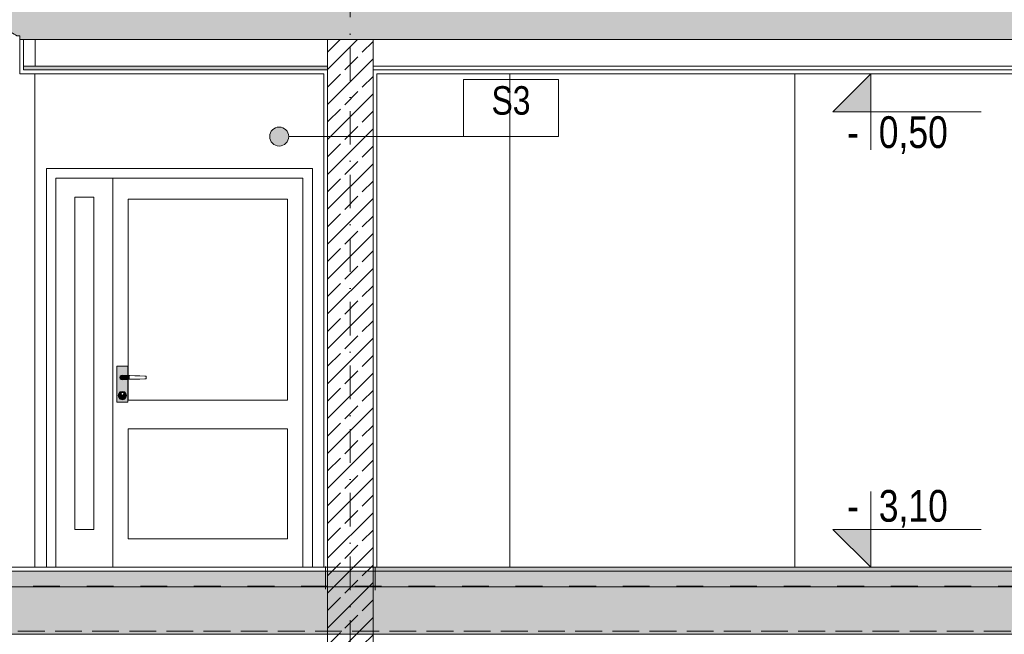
# Model space of a CAD drawing. Header units: millimetres. Extents: x -126680 to -83680, y 18016 to 39016.
# Tile 69 of 121: x -107470 to -102287, y 22259 to 25497. Entities that reach past the tile are written whole.
import ezdxf

# ---------------------------------------------------------------- set-up
doc = ezdxf.new("R2010")
doc.units = ezdxf.units.MM
doc.header["$MEASUREMENT"] = 0
for name, pattern in [('Krawędzie ukryte', [195.611112, 141.111112, -54.5]), ('Kropki i Kreski', [335.138881, 176.388884, -88.194442, 0, -70.555556]), ('Przerywana', [282.222223, 141.111112, -141.111112])]:
    doc.linetypes.add(name, pattern=pattern)
for name, color, linetype, lineweight in [('Nowe_0_Nr_pióra__21', 7, 'Continuous', 20), ('Nowe_Konstrukcja - Schody_Nr_pióra__3', 7, 'Continuous', 13), ('Nowe_Konstrukcja - Stropy_Nr_pióra__21', 7, 'Continuous', 20), ('Nowe_Konstrukcja - Stropy_Nr_pióra__3', 7, 'Continuous', 13), ('Nowe_Konstrukcja - Stropy_Nr_pióra__41', 7, 'Continuous', 13), ('Nowe_Konstrukcja - Ściany zew_Nr_pióra__106', 252, 'Continuous', 13), ('Nowe_Konstrukcja - Ściany zew_Nr_pióra__18', 9, 'Continuous', 15), ('Nowe_Konstrukcja - Ściany zew_Nr_pióra__19', 255, 'Continuous', 0), ('Nowe_Konstrukcja - Ściany zew_Nr_pióra__21', 7, 'Continuous', 20), ('Nowe_Konstrukcja - Ściany zew_Nr_pióra__3', 7, 'Continuous', 13), ('Nowe_Osie_Nr_pióra__3', 7, 'Continuous', 13), ('Nowe_Tabelka_Nr_pióra__3', 7, 'Continuous', 13), ('Nowe_Tabelka_Nr_pióra__7', 7, 'Continuous', 35), ('Nowe_Wymiarowanie - Ogólne_Nr_pióra__42', 8, 'Continuous', 25), ('Nowe_zagospodarowanie_Nr_pióra__21', 7, 'Continuous', 20)]:
    doc.layers.add(name, color=color, linetype=linetype, lineweight=lineweight)
for name, color, linetype, lineweight, true_color in [('Nowe_Konstrukcja - Stropy_Nr_pióra__23', 7, 'Continuous', 13, 0x858585), ('Nowe_Konstrukcja - Stropy_Nr_pióra__81', 7, 'Continuous', 13, 0x6a6a6a), ('Nowe_Konstrukcja - Ściany zew_Nr_pióra__142', 7, 'Continuous', 0, 0xe8e8e8), ('Nowe_Konstrukcja - Ściany zew_Nr_pióra__23', 7, 'Continuous', 13, 0x858585), ('Nowe_Konstrukcja - Ściany zew_Nr_pióra__62', 7, 'Continuous', 18, 0xaaaaaa), ('Nowe_Wymiarowanie - Ogólne_Nr_pióra__81', 7, 'Continuous', 13, 0x6a6a6a)]:
    doc.layers.add(name, color=color, linetype=linetype, lineweight=lineweight, true_color=true_color)
doc.layers.add('Nowe_Wymiarowanie - Ogólne', color=7, linetype='Continuous')
doc.layers.add('Nowe_zagospodarowanie', color=7, linetype='Continuous')
doc.styles.add('STYL_AUTOMATYCZNY_1', font='arial.ttf')
doc.styles.add('STYL_AUTOMATYCZNY_2', font='arial.ttf', dxfattribs={"width": 0.8})
doc.dimstyles.new('STYL_AUTOMATYCZNY__1', dxfattribs={"dimtxt": 125, "dimasz": 47.5, "dimexe": 0.18, "dimexo": 0.0625, "dimgap": 0, "dimtad": 1, "dimdec": 0, "dimlfac": 0.1, "dimzin": 0, "dimdsep": 46, "dimtxsty": 'STYL_AUTOMATYCZNY_1', "dimblk": 'ARROWHEAD_6', "dimblk1": 'ARROWHEAD_6', "dimblk2": 'ARROWHEAD_6', "dimcen": 0.09, "dimse1": 1, "dimse2": 1, "dimclrd": 256, "dimclre": 256, "dimclrt": 8, "dimazin": 0, "dimtfac": 1, "dimtdec": 4, "dimtmove": 0, "dimatfit": 3, "dimfxl": 0, "dimtolj": 1, "dimtzin": 0, "dimarcsym": 0})
doc.dimstyles.new('STYL_AUTOMATYCZNY__5', dxfattribs={"dimtxt": 125, "dimasz": 47.5, "dimexe": 0.18, "dimexo": 0.0625, "dimgap": 0, "dimtad": 1, "dimdec": 0, "dimlfac": 0.1, "dimzin": 0, "dimdsep": 46, "dimtxsty": 'STYL_AUTOMATYCZNY_1', "dimblk": 'ARROWHEAD_6', "dimblk1": 'ARROWHEAD_6', "dimblk2": 'ARROWHEAD_6', "dimcen": 0.09, "dimse1": 1, "dimse2": 1, "dimclrd": 256, "dimclre": 256, "dimclrt": 8, "dimazin": 0, "dimtfac": 1, "dimtdec": 4, "dimtmove": 2, "dimatfit": 3, "dimfxl": 0, "dimtolj": 1, "dimtzin": 0, "dimarcsym": 0})
pattern_1 = [(45, (0, 0), (-91.92388, 91.92388), []), (45, (-45.96, 45.96), (-91.92388, 91.92388), [97.5, -32.5])]

# ---------------------------------------------------------------- blocks, each defined once
blk = doc.blocks.new('Polilinia_22_2', base_point=(-106104.1, 24881.5))
at = {"layer": 'Nowe_zagospodarowanie', "linetype": 'Continuous', "lineweight": 0, "true_color": 0x000000}
blk.add_hatch(color=18, dxfattribs=at).paths.add_polyline_path([(-106154.1, 24881.5), (-106150.3, 24862.4), (-106139.5, 24846.1), (-106123.3, 24835.3), (-106104.1, 24831.5), (-106085, 24835.3), (-106068.8, 24846.1), (-106057.9, 24862.4), (-106054.1, 24881.5), (-106057.9, 24900.6), (-106068.8, 24916.8), (-106085, 24927.7), (-106104.1, 24931.5), (-106123.3, 24927.7), (-106139.5, 24916.8), (-106150.3, 24900.6)])
at = {"layer": 'Nowe_zagospodarowanie_Nr_pióra__21', "color": 7, "linetype": 'Continuous', "lineweight": 20, "flags": 128}
blk.add_lwpolyline([(-106054.1, 24881.5), (-105133.7, 24881.5), (-104633.7, 24881.5), (-104633.7, 25131.5), (-104633.7, 25181.5), (-105133.7, 25181.5), (-105133.7, 24881.5)], dxfattribs=at)
at = {"layer": 'Nowe_zagospodarowanie_Nr_pióra__21', "color": 7, "linetype": 'Continuous', "lineweight": 20}
blk.add_circle((-106104.1, 24881.5), 50, dxfattribs=at)
blk = doc.blocks.new('*D47')
at = {"layer": 'Nowe_Wymiarowanie - Ogólne_Nr_pióra__81', "color": 251, "linetype": 'Continuous', "lineweight": 13, "true_color": 0x6a6a6a}
for p, q in [((-96248.1, 22612.3), (-96341.9, 22612.3)), ((-96320, 22637.3), (-96270, 22587.3)), ((-96295, 21762.6), (-96295, 22612.3)), ((-96320, 21787.6), (-96270, 21737.6)), ((-96248.1, 21762.6), (-96341.9, 21762.6))]:
    blk.add_line(p, q, dxfattribs=at)
at = {"layer": 'Nowe_Wymiarowanie - Ogólne_Nr_pióra__42', "color": 8, "lineweight": 25, "insert": (-96320, 22092.1), "char_height": 125, "attachment_point": 7, "rotation": 90, "style": 'STYL_AUTOMATYCZNY_1'}
blk.add_mtext('\\A1;{\\pql;\\fArial|b0|i0|c238|p0;\\W1.000000;85}', dxfattribs=at)
blk = doc.blocks.new('ARROWHEAD_6')
at = {"color": 0, "linetype": 'Continuous', "lineweight": 0}
for p, q in [((0, 0), (-1, 0)), ((-0.5, -0.5), (0.5, 0.5))]:
    blk.add_line(p, q, dxfattribs=at)
blk = doc.blocks.new('*D48')
at = {"layer": 'Nowe_Wymiarowanie - Ogólne_Nr_pióra__81', "color": 251, "linetype": 'Continuous', "lineweight": 13, "true_color": 0x6a6a6a}
for p, q in [((-96248.1, 25212.3), (-96341.9, 25212.3)), ((-96320, 25237.3), (-96270, 25187.3)), ((-96295, 22612.3), (-96295, 25212.3)), ((-96248.1, 22612.3), (-96341.9, 22612.3)), ((-96320, 22637.3), (-96270, 22587.3))]:
    blk.add_line(p, q, dxfattribs=at)
at = {"layer": 'Nowe_Wymiarowanie - Ogólne_Nr_pióra__42', "color": 8, "lineweight": 25, "char_height": 125, "attachment_point": 7, "rotation": 90, "style": 'STYL_AUTOMATYCZNY_1'}
for s, insert in [('\\A1;{\\pql;\\fArial|b0|i0|c238|p0;\\W1.000000;18}', (-96320, 24996.6)), ('\\A1;{\\pql;\\fArial|b0|i0|c238|p0;\\W1.000000;260}', (-96320, 23673.9))]:
    blk.add_mtext(s, dxfattribs=dict(at, insert=insert))
blk = doc.blocks.new('*D49')
at = {"layer": 'Nowe_Wymiarowanie - Ogólne_Nr_pióra__81', "color": 251, "linetype": 'Continuous', "lineweight": 13, "true_color": 0x6a6a6a}
for p, q in [((-96320, 25417.3), (-96270, 25367.3)), ((-96248.1, 25392.3), (-96341.9, 25392.3)), ((-96295, 25212.3), (-96295, 25392.3)), ((-96248.1, 25212.3), (-96341.9, 25212.3)), ((-96320, 25237.3), (-96270, 25187.3))]:
    blk.add_line(p, q, dxfattribs=at)
blk = doc.blocks.new('*D50')
at = {"layer": 'Nowe_Wymiarowanie - Ogólne_Nr_pióra__81', "color": 251, "linetype": 'Continuous', "lineweight": 13, "true_color": 0x6a6a6a}
for p, q in [((-96320, 25617.6), (-96270, 25567.6)), ((-96248.1, 25592.6), (-96341.9, 25592.6)), ((-96295, 25392.3), (-96295, 25592.6)), ((-96320, 25417.3), (-96270, 25367.3)), ((-96248.1, 25392.3), (-96341.9, 25392.3))]:
    blk.add_line(p, q, dxfattribs=at)
at = {"layer": 'Nowe_Wymiarowanie - Ogólne_Nr_pióra__42', "color": 8, "lineweight": 25, "insert": (-96337.1, 25397.1), "char_height": 125, "attachment_point": 7, "rotation": 90, "style": 'STYL_AUTOMATYCZNY_1'}
blk.add_mtext('\\A1;{\\pql;\\fArial|b0|i0|c238|p0;\\W1.000000;20}', dxfattribs=at)

msp = doc.modelspace()

# ---------------------------------------------------------------- hatches: boundary and pattern name
at = {"layer": 'Nowe_Konstrukcja - Stropy_Nr_pióra__23', "linetype": 'Continuous', "lineweight": 13, "true_color": 0x858585}
h = msp.add_hatch(dxfattribs=at)
h.set_pattern_fill('Beton_zbrojony_0002', color=252, style=0, pattern_type=2)
h.set_pattern_definition(pattern_1)
h.paths.add_polyline_path([(-112150, 27452.1), (-112149.3, 27252.3), (-111909.5, 27252.3), (-111889.5, 27252.3), (-111869, 27252.3), (-110633.1, 27252.3), (-108119.6, 25783.3), (-108059, 25747.9), (-108001, 25714), (-108000.5, 25713.7), (-107999.1, 25712.9), (-107997.7, 25712.1), (-107997.1, 25711.8), (-107932.9, 25674.2), (-107779, 25584.3), (-107652.9, 25510.6), (-107499, 25420.6), (-107492.5, 25416.9), (-107484.7, 25412.3), (-107477.6, 25412.3), (-107470, 25412.3), (-107470, 25392.3), (-96960.2, 25392.3), (-96960.2, 25592.3), (-107470, 25592.3), (-107470, 25642.3), (-107470, 25692.3), (-107470, 25712.3), (-107499, 25712.3), (-107499, 25815.9), (-107603.9, 25815.9), (-107779, 25815.9), (-107779, 25979.6), (-108059, 25979.6), (-108059, 26039.6), (-108059, 26143.2), (-108339, 26143.2), (-108339, 26306.8), (-108619, 26306.8), (-108619, 26366.8), (-108619, 26470.5), (-108899, 26470.5), (-108899, 26530.5), (-108899, 26634.1), (-109179, 26634.1), (-109179, 26694.1), (-109179, 26797.7), (-109459, 26797.7), (-109459, 26857.7), (-109459, 26961.4), (-109739, 26961.4), (-109739, 27021.4), (-109739, 27125), (-110019, 27125), (-110019, 27185), (-110019, 27288.6), (-110299, 27288.6), (-110299, 27348.6), (-110299, 27452.3), (-110381.4, 27452.3), (-111889.5, 27452.3), (-111909.1, 27452.3)])
h = msp.add_hatch(dxfattribs=at)
h.set_pattern_fill('Beton_zbrojony_0002', color=252, style=0, pattern_type=2)
h.set_pattern_definition(pattern_1)
h.paths.add_polyline_path([(-105609.5, 25392.3), (-105849.5, 25392.3), (-105849.5, 21762.6), (-105609.5, 21762.6)])
at = {"layer": 'Nowe_Konstrukcja - Stropy_Nr_pióra__23', "linetype": 'Continuous', "lineweight": 0, "true_color": 0xe0e0e0}
for points in [[(-105849.5, 25252.3), (-107447.7, 25252.3), (-107447.7, 25232.3), (-105849.5, 25232.3)], [(-97429.5, 22592.3), (-97429.5, 22612.3), (-105609.5, 22612.3), (-105609.5, 22592.3)]]:
    msp.add_hatch(color=254, dxfattribs=at).paths.add_polyline_path(points)
at = {"layer": 'Nowe_Konstrukcja - Stropy_Nr_pióra__3', "linetype": 'Continuous', "lineweight": 13}
h = msp.add_hatch(dxfattribs=at)
h.set_pattern_fill('Beton_wylewany_0002', style=0, pattern_type=2)
h.set_pattern_definition([(0, (0, 0), (0, 311.7692), [30, -150]), (0, (90, 155.9), (0, 311.7692), [30, -150]), (60, (0, 0), (-270, 155.8846), [30, -150]), (60, (180, 0), (-270, 155.8846), [30, -150]), (120, (30, 0), (270, 155.8846), [30, -150]), (120, (210, 0), (270, 155.8846), [30, -150]), (0, (0, 30), (0, 60.000002), [0, -60.000002, 0, -90.000004]), (45, (30, 30), (-42.42641, 42.42641), [0, -45.000002, 0, -75.000003])])
h.paths.add_polyline_path([(-97449.5, 22592.3), (-108028.9, 22592.3), (-108028.9, 22512.3), (-97449.5, 22512.3)])
h = msp.add_hatch(dxfattribs=at)
h.set_pattern_fill('Styropian_0002', style=0, pattern_type=2)
h.set_pattern_definition([(90, (0, 0), (-173.20508, 0), [100, -200]), (90, (-86.6, 150), (-173.20508, 0), [100, -200]), (150, (-4e-14, 100), (86.60254, 150), [100, -200]), (150, (-173.2, 100), (86.60254, 150), [100, -200]), (210, (0, 0), (-86.60254, 150), [100, -200]), (210, (-173.2, -7e-14), (-86.60254, 150), [100, -200])])
h.paths.add_polyline_path([(-121789.4, 22510.3), (-121789.4, 22260.3), (-97449.5, 22260.3), (-97449.5, 22510.3), (-108028.9, 22510.3), (-108028.9, 22312.3), (-108050.4, 22312.3), (-108058.9, 22317.5), (-108372.3, 22510.3)])
at = {"layer": 'Nowe_Konstrukcja - Ściany zew_Nr_pióra__106', "linetype": 'Continuous', "lineweight": 13}
for points in [[(-106923.4, 23529.8), (-106922.6, 23530.3), (-106925.5, 23533.2), (-106926, 23532.3)], [(-106949.5, 23517.3), (-106951.5, 23517.3), (-106948.6, 23506.3), (-106946.8, 23507.3)], [(-106946.8, 23507.3), (-106948.6, 23506.3), (-106940.5, 23498.2), (-106939.5, 23500)], [(-106939.5, 23500), (-106940.5, 23498.2), (-106929.5, 23495.3), (-106929.5, 23497.3)], [(-106929.5, 23497.3), (-106929.5, 23495.3), (-106918.5, 23498.2), (-106919.5, 23500)]]:
    msp.add_hatch(color=252, dxfattribs=at).paths.add_polyline_path(points)
at = {"layer": 'Nowe_Konstrukcja - Ściany zew_Nr_pióra__142', "linetype": 'Continuous', "lineweight": 0, "true_color": 0xe8e8e8}
msp.add_hatch(color=254, dxfattribs=at).paths.add_polyline_path([(-106909.5, 23517.3), (-106907.5, 23517.3), (-106910.5, 23528.3), (-106912.2, 23527.3)])
at = {"layer": 'Nowe_Konstrukcja - Ściany zew_Nr_pióra__18', "linetype": 'Continuous', "lineweight": 15}
h = msp.add_hatch(color=9, dxfattribs=at)
h.paths.add_polyline_path([(-106901, 23672.3), (-106958, 23672.3), (-106958, 23482.3), (-106901, 23482.3), (-106901, 23602.4), (-106904.5, 23602.3), (-106921.8, 23602.3), (-106923, 23601), (-106929.5, 23599.3), (-106936, 23601), (-106940.8, 23605.8), (-106942.5, 23612.3), (-106940.8, 23618.8), (-106936, 23623.5), (-106929.5, 23625.3), (-106923, 23623.5), (-106921.8, 23622.3), (-106904.5, 23622.3), (-106901, 23622.2)])
h.paths.add_polyline_path([(-106948.6, 23506.3), (-106951.5, 23517.3), (-106948.6, 23528.3), (-106940.5, 23536.3), (-106929.5, 23539.3), (-106918.5, 23536.3), (-106910.5, 23528.3), (-106907.5, 23517.3), (-106910.5, 23506.3), (-106918.5, 23498.2), (-106929.5, 23495.3), (-106940.5, 23498.2)], flags=0)
for points in [[(-106929.5, 23602.3), (-106904.5, 23602.3), (-106904.5, 23622.3), (-106929.5, 23622.3), (-106934.5, 23620.9), (-106938.2, 23617.3), (-106939.5, 23612.3), (-106938.2, 23607.3), (-106934.5, 23603.6)], [(-106904.5, 23622.3), (-106904.5, 23602.3), (-106891.1, 23602.7), (-106891.1, 23621.9)], [(-106912.2, 23507.3), (-106910.5, 23506.3), (-106907.5, 23517.3), (-106909.5, 23517.3)]]:
    msp.add_hatch(color=9, dxfattribs=at).paths.add_polyline_path(points)
h = msp.add_hatch(color=9, dxfattribs=at)
h.paths.add_polyline_path([(-106949.5, 23517.3), (-106946.8, 23507.3), (-106939.5, 23500), (-106929.5, 23497.3), (-106919.5, 23500), (-106912.2, 23507.3), (-106909.5, 23517.3), (-106912.2, 23527.3), (-106919.5, 23534.6), (-106929.5, 23537.3), (-106939.5, 23534.6), (-106946.8, 23527.3)])
h.paths.add_polyline_path([(-106937.5, 23526.3), (-106936.4, 23530.3), (-106933.5, 23533.2), (-106929.5, 23534.3), (-106925.5, 23533.2), (-106922.6, 23530.3), (-106921.5, 23526.3), (-106922.6, 23522.3), (-106925.5, 23519.4), (-106929.5, 23518.3), (-106933.5, 23519.4), (-106936.4, 23522.3)], flags=0)
at = {"layer": 'Nowe_Konstrukcja - Ściany zew_Nr_pióra__19', "linetype": 'Continuous', "lineweight": 0}
for points in [[(-106919.5, 23534.6), (-106918.5, 23536.3), (-106929.5, 23539.3), (-106929.5, 23537.3)], [(-106912.2, 23527.3), (-106910.5, 23528.3), (-106918.5, 23536.3), (-106919.5, 23534.6)]]:
    msp.add_hatch(color=255, dxfattribs=at).paths.add_polyline_path(points)
at = {"layer": 'Nowe_Konstrukcja - Ściany zew_Nr_pióra__21', "linetype": 'Continuous', "lineweight": 20}
for points in [[(-102989.5, 25212.3), (-102989.5, 25012.3), (-103189.5, 25012.3)], [(-102989.5, 22612.3), (-102989.5, 22812.3), (-103189.5, 22812.3)]]:
    msp.add_hatch(color=7, dxfattribs=at).paths.add_polyline_path(points)
at = {"layer": 'Nowe_Konstrukcja - Ściany zew_Nr_pióra__23', "linetype": 'Continuous', "lineweight": 13, "true_color": 0x858585}
for points in [[(-106923.5, 23622.7), (-106923, 23623.5), (-106929.5, 23625.3), (-106929.5, 23624.3)], [(-106923.5, 23622.7), (-106923.1, 23622.3), (-106921.8, 23622.3), (-106923, 23623.5)], [(-106926, 23532.3), (-106925.5, 23533.2), (-106929.5, 23534.3), (-106929.5, 23533.3)], [(-106919.5, 23500), (-106918.5, 23498.2), (-106910.5, 23506.3), (-106912.2, 23507.3)]]:
    msp.add_hatch(color=252, dxfattribs=at).paths.add_polyline_path(points)
at = {"layer": 'Nowe_Konstrukcja - Ściany zew_Nr_pióra__62', "linetype": 'Continuous', "lineweight": 18, "true_color": 0xaaaaaa}
msp.add_hatch(color=253, dxfattribs=at).paths.add_polyline_path([(-106939.5, 23534.6), (-106940.5, 23536.3), (-106948.6, 23528.3), (-106946.8, 23527.3)])

# ---------------------------------------------------------------- linework, layer by layer
at = {"layer": 'Nowe_0_Nr_pióra__21', "color": 7, "linetype": 'Continuous', "lineweight": 20, "flags": 128}
for points in [[(-102989.5, 24812.3), (-102989.5, 25212.3), (-102989.5, 25012.3), (-103189.5, 25012.3), (-102989.5, 25212.3), (-102989.5, 25012.3), (-102409.3, 25012.3)], [(-102989.5, 23012.3), (-102989.5, 22612.3), (-102989.5, 22812.3), (-103189.5, 22812.3), (-102989.5, 22612.3), (-102989.5, 22812.3), (-102409.3, 22812.3)]]:
    msp.add_lwpolyline(points, dxfattribs=at)
at = {"layer": 'Nowe_Konstrukcja - Schody_Nr_pióra__3', "color": 7, "linetype": 'Continuous', "lineweight": 13}
msp.add_line((-107477.6, 25412.3), (-107469, 25412.3), dxfattribs=at)
at = {"layer": 'Nowe_Konstrukcja - Stropy_Nr_pióra__21', "color": 7, "linetype": 'Continuous', "lineweight": 20, "flags": 128}
msp.add_lwpolyline([(-111869, 27252.3), (-110633.1, 27252.3), (-108119.6, 25783.3), (-108059, 25747.9), (-108001, 25714), (-108000.5, 25713.7), (-107999.1, 25712.9), (-107997.7, 25712.1), (-107997.1, 25711.8), (-107932.9, 25674.2), (-107779, 25584.3), (-107652.9, 25510.6), (-107499, 25420.6), (-107492.5, 25416.9), (-107484.7, 25412.3), (-107477.6, 25412.3), (-107470, 25412.3), (-107470, 25392.3), (-96960.2, 25392.3)], dxfattribs=at)
msp.add_lwpolyline([(-105609.5, 25392.3), (-105849.5, 25392.3), (-105849.5, 21762.6), (-105609.5, 21762.6)], close=True, dxfattribs=at)
at = {"layer": 'Nowe_Konstrukcja - Stropy_Nr_pióra__3', "color": 7, "linetype": 'Continuous', "lineweight": 13}
for p, q in [((-107450, 25252.3), (-105849.5, 25252.3)), ((-107450, 25252.3), (-105849.5, 25252.3)), ((-105609.5, 25252.3), (-97429.5, 25252.3)), ((-105609.5, 25252.3), (-97429.5, 25252.3)), ((-107450, 25232.3), (-105849.5, 25232.3)), ((-107450, 25232.3), (-105849.5, 25232.3)), ((-105609.5, 25232.3), (-97429.5, 25232.3)), ((-105609.5, 25232.3), (-97429.5, 25232.3))]:
    msp.add_line(p, q, dxfattribs=at)
at = {"layer": 'Nowe_Konstrukcja - Stropy_Nr_pióra__3', "color": 7, "linetype": 'Przerywana', "lineweight": 13}
msp.add_line((-95969.4, 22512.3), (-108029, 22512.3), dxfattribs=at)
at = {"layer": 'Nowe_Konstrukcja - Stropy_Nr_pióra__41', "color": 7, "linetype": 'Continuous', "lineweight": 13}
for p, q in [((-105869.4, 22612.3), (-108028.9, 22612.3)), ((-97429.5, 22612.3), (-105589.4, 22612.3)), ((-97429.5, 22592.3), (-108029, 22592.3)), ((-95969.4, 22510.3), (-108029, 22510.3)), ((-95969.4, 22260.3), (-121789.4, 22260.3))]:
    msp.add_line(p, q, dxfattribs=at)
at = {"layer": 'Nowe_Konstrukcja - Stropy_Nr_pióra__81', "color": 251, "linetype": 'Continuous', "lineweight": 13, "true_color": 0x6a6a6a}
msp.add_line((-107470, 25392.3), (-105339.5, 25392.3), dxfattribs=at)
msp.add_line((-107470, 25392.3), (-105339.5, 25392.3), dxfattribs=at)
at = {"layer": 'Nowe_Konstrukcja - Ściany zew_Nr_pióra__21', "color": 7, "linetype": 'Continuous', "lineweight": 20}
for p, q in [((-105869.5, 22612.3), (-105849.5, 22612.3)), ((-105849.5, 22612.3), (-105609.5, 22612.3)), ((-105609.5, 22612.3), (-105589.5, 22612.3))]:
    msp.add_line(p, q, dxfattribs=at)
at = {"layer": 'Nowe_Konstrukcja - Ściany zew_Nr_pióra__21', "color": 7, "linetype": 'Krawędzie ukryte', "lineweight": 20, "flags": 128}
msp.add_lwpolyline([(-121799.5, 22627), (-121799.5, 22276), (-95488, 22276), (-95488, 21737.1), (-122277.5, 21737.1), (-122277.5, 22276), (-122059.5, 22276), (-122059.5, 22627)], dxfattribs=at)
at = {"layer": 'Nowe_Konstrukcja - Ściany zew_Nr_pióra__21', "color": 7, "linetype": 'Przerywana', "lineweight": 20, "flags": 128}
for points in [[(-105860, 22497.4), (-105860, 22616.5)], [(-105599.2, 22492.3), (-105599.5, 22612.3)]]:
    msp.add_lwpolyline(points, dxfattribs=at)
at = {"layer": 'Nowe_Konstrukcja - Ściany zew_Nr_pióra__3', "color": 7, "linetype": 'Continuous', "lineweight": 13}
for p, q in [((-107389.3, 25252.3), (-107389.3, 25392.3)), ((-105869.5, 25392.3), (-105849.5, 25392.3)), ((-105849.5, 25392.3), (-105609.5, 25392.3)), ((-105849.5, 21762.6), (-105849.5, 25392.3)), ((-105609.5, 25392.3), (-105589.5, 25392.3)), ((-105609.5, 21762.6), (-105609.5, 25392.3)), ((-107470, 25212.3), (-105869.5, 25212.3)), ((-107389.5, 25212.3), (-107389.5, 22612.3)), ((-105869.5, 22612.3), (-105869.5, 25212.3)), ((-105589.5, 25212.3), (-97429.5, 25212.3)), ((-105589.5, 22612.3), (-105589.5, 25212.3)), ((-104889.5, 22612.3), (-104889.5, 25212.3)), ((-103389.5, 22612.3), (-103389.5, 25212.3)), ((-107329.5, 24712.3), (-107329.5, 24662.3)), ((-105929.5, 24712.3), (-107329.5, 24712.3)), ((-105929.5, 24662.3), (-105929.5, 24712.3)), ((-107329.5, 24662.3), (-107329.5, 22612.3)), ((-107279.5, 24662.3), (-107279.5, 24562.3)), ((-106979.5, 24662.3), (-107279.5, 24662.3)), ((-106979.5, 24562.3), (-106979.5, 24662.3)), ((-106979.5, 24662.3), (-105979.5, 24662.3)), ((-105979.5, 24662.3), (-105979.5, 24552.3)), ((-105929.5, 22612.3), (-105929.5, 24662.3)), ((-107279.5, 24562.3), (-107279.5, 22812.3)), ((-107179.5, 24562.3), (-107079.5, 24562.3)), ((-107179.5, 22812.3), (-107179.5, 24562.3)), ((-107079.5, 24562.3), (-107079.5, 22812.3)), ((-106979.5, 24552.3), (-106979.5, 24562.3)), ((-106979.5, 22762.3), (-106979.5, 24552.3)), ((-106899.5, 24552.3), (-106899.5, 23622.1)), ((-106059.5, 24552.3), (-106899.5, 24552.3)), ((-106059.5, 23492.3), (-106059.5, 24552.3)), ((-105979.5, 24552.3), (-105979.5, 22762.3)), ((-106958, 23672.3), (-106901, 23672.3)), ((-106958, 23482.3), (-106958, 23672.3)), ((-106901, 23672.3), (-106901, 23622.2)), ((-106942.5, 23612.3), (-106940.8, 23618.8)), ((-106940.8, 23605.8), (-106942.5, 23612.3)), ((-106941.5, 23612.3), (-106939.9, 23618.3)), ((-106939.9, 23606.3), (-106941.5, 23612.3)), ((-106940.8, 23618.8), (-106936, 23623.5)), ((-106936, 23601), (-106940.8, 23605.8)), ((-106939.9, 23618.3), (-106935.5, 23622.7)), ((-106935.5, 23601.9), (-106939.9, 23606.3)), ((-106939.5, 23612.3), (-106938.2, 23617.3)), ((-106938.2, 23607.3), (-106939.5, 23612.3)), ((-106938.2, 23617.3), (-106934.5, 23620.9)), ((-106934.5, 23603.6), (-106938.2, 23607.3)), ((-106936, 23623.5), (-106929.5, 23625.3)), ((-106929.5, 23599.3), (-106936, 23601)), ((-106935.5, 23622.7), (-106929.5, 23624.3)), ((-106929.5, 23600.3), (-106935.5, 23601.9)), ((-106934.5, 23620.9), (-106929.5, 23622.3)), ((-106929.5, 23602.3), (-106934.5, 23603.6)), ((-106929.5, 23625.3), (-106923, 23623.5)), ((-106929.5, 23624.3), (-106923.5, 23622.7)), ((-106929.5, 23622.3), (-106904.5, 23622.3)), ((-106904.5, 23602.3), (-106929.5, 23602.3)), ((-106923.5, 23601.9), (-106929.5, 23600.3)), ((-106923, 23601), (-106929.5, 23599.3)), ((-106923.5, 23622.7), (-106923.1, 23622.3)), ((-106923.1, 23602.3), (-106923.5, 23601.9)), ((-106923, 23623.5), (-106921.8, 23622.3)), ((-106921.8, 23602.3), (-106923, 23601)), ((-106904.5, 23622.3), (-106891.1, 23621.9)), ((-106891.1, 23602.7), (-106904.5, 23602.3)), ((-106901, 23602.4), (-106901, 23482.3)), ((-106899.5, 23602.4), (-106899.5, 23492.3)), ((-106891.1, 23621.9), (-106864.4, 23621.1)), ((-106864.4, 23603.5), (-106891.1, 23602.7)), ((-106864.4, 23621.1), (-106838, 23620.3)), ((-106838, 23604.2), (-106864.4, 23603.5)), ((-106838, 23620.3), (-106812.1, 23619.5)), ((-106812.1, 23605), (-106838, 23604.2)), ((-106812.1, 23619.5), (-106804, 23619.3)), ((-106804, 23605.3), (-106812.1, 23605)), ((-106804, 23619.3), (-106804, 23605.3)), ((-106948.6, 23528.3), (-106940.5, 23536.3)), ((-106946.8, 23527.3), (-106939.5, 23534.6)), ((-106940.5, 23536.3), (-106929.5, 23539.3)), ((-106939.5, 23534.6), (-106929.5, 23537.3)), ((-106936.4, 23530.3), (-106933.5, 23533.2)), ((-106935.6, 23529.8), (-106933, 23532.3)), ((-106933.5, 23533.2), (-106929.5, 23534.3)), ((-106933, 23532.3), (-106929.5, 23533.3)), ((-106929.5, 23539.3), (-106918.5, 23536.3)), ((-106929.5, 23537.3), (-106919.5, 23534.6)), ((-106929.5, 23534.3), (-106925.5, 23533.2)), ((-106929.5, 23533.3), (-106926, 23532.3)), ((-106926, 23532.3), (-106923.4, 23529.8)), ((-106925.5, 23533.2), (-106922.6, 23530.3)), ((-106919.5, 23534.6), (-106912.2, 23527.3)), ((-106918.5, 23536.3), (-106910.5, 23528.3)), ((-106901, 23482.3), (-106958, 23482.3)), ((-106951.5, 23517.3), (-106948.6, 23528.3)), ((-106948.6, 23506.3), (-106951.5, 23517.3)), ((-106949.5, 23517.3), (-106946.8, 23527.3)), ((-106946.8, 23507.3), (-106949.5, 23517.3)), ((-106940.5, 23498.2), (-106948.6, 23506.3)), ((-106939.5, 23500), (-106946.8, 23507.3)), ((-106929.5, 23495.3), (-106940.5, 23498.2)), ((-106929.5, 23497.3), (-106939.5, 23500)), ((-106937.5, 23526.3), (-106936.4, 23530.3)), ((-106936.4, 23522.3), (-106937.5, 23526.3)), ((-106936.5, 23526.3), (-106935.6, 23529.8)), ((-106935.6, 23522.8), (-106936.5, 23526.3)), ((-106933.5, 23519.4), (-106936.4, 23522.3)), ((-106933, 23520.2), (-106935.6, 23522.8)), ((-106929.5, 23518.3), (-106933.5, 23519.4)), ((-106929.5, 23519.3), (-106933, 23520.2)), ((-106926, 23520.2), (-106929.5, 23519.3)), ((-106925.5, 23519.4), (-106929.5, 23518.3)), ((-106919.5, 23500), (-106929.5, 23497.3)), ((-106918.5, 23498.2), (-106929.5, 23495.3)), ((-106923.4, 23522.8), (-106926, 23520.2)), ((-106922.6, 23522.3), (-106925.5, 23519.4)), ((-106923.4, 23529.8), (-106922.5, 23526.3)), ((-106922.5, 23526.3), (-106923.4, 23522.8)), ((-106922.6, 23530.3), (-106921.5, 23526.3)), ((-106921.5, 23526.3), (-106922.6, 23522.3)), ((-106912.2, 23507.3), (-106919.5, 23500)), ((-106910.5, 23506.3), (-106918.5, 23498.2)), ((-106912.2, 23527.3), (-106909.5, 23517.3)), ((-106909.5, 23517.3), (-106912.2, 23507.3)), ((-106910.5, 23528.3), (-106907.5, 23517.3)), ((-106907.5, 23517.3), (-106910.5, 23506.3)), ((-106899.5, 23492.3), (-106059.5, 23492.3)), ((-106899.5, 23342.3), (-106899.5, 22762.3)), ((-106059.5, 23342.3), (-106899.5, 23342.3)), ((-106059.5, 22762.3), (-106059.5, 23342.3)), ((-107279.5, 22812.3), (-107279.5, 22612.3)), ((-107079.5, 22812.3), (-107179.5, 22812.3)), ((-106979.5, 22612.3), (-106979.5, 22762.3)), ((-106899.5, 22762.3), (-106059.5, 22762.3)), ((-105979.5, 22762.3), (-105979.5, 22612.3)), ((-108029, 22612.3), (-105849.5, 22612.3))]:
    msp.add_line(p, q, dxfattribs=at)
at = {"layer": 'Nowe_Konstrukcja - Ściany zew_Nr_pióra__3', "color": 7, "linetype": 'Continuous', "lineweight": 13, "flags": 128}
for points in [[(-107470, 25412.3), (-107470, 25212.3)], [(-107450, 25392.3), (-107450, 25232.3)]]:
    msp.add_lwpolyline(points, dxfattribs=at)
at = {"layer": 'Nowe_Osie_Nr_pióra__3', "color": 7, "linetype": 'Kropki i Kreski', "lineweight": 13}
msp.add_line((-105729.5, 37419.5), (-105729.5, 21740.9), dxfattribs=at)

# ---------------------------------------------------------------- block references
at = {"layer": 'Nowe_zagospodarowanie', "color": 7, "linetype": 'Continuous', "lineweight": 20}
msp.add_blockref('Polilinia_22_2', (-106104.1, 24881.5), dxfattribs=at)

# ---------------------------------------------------------------- texts
at = {"layer": 'Nowe_Tabelka_Nr_pióra__3', "color": 7, "linetype": 'Continuous', "lineweight": 13, "char_height": 167.1876, "attachment_point": 7, "style": 'STYL_AUTOMATYCZNY_2'}
for s, insert in [('\\A1;{\\pql;\\fArial|b0|i0|c238|p0;\\W0.800000;-  0\\fArial|b0|i0|c238|p0;\\W0.800000;,\\fArial|b0|i0|c238|p0;\\W0.800000;50}', (-103113.7, 24790.1)), ('\\A1;{\\pql;\\fArial|b0|i0|c238|p0;\\W0.800000;-  3\\fArial|b0|i0|c238|p0;\\W0.800000;,\\fArial|b0|i0|c238|p0;\\W0.800000;10}', (-103113.7, 22821.4))]:
    msp.add_mtext(s, dxfattribs=dict(at, insert=insert))
at = {"layer": 'Nowe_Tabelka_Nr_pióra__7', "color": 7, "linetype": 'Continuous', "lineweight": 35, "insert": (-104883.7, 24994.6), "char_height": 150, "attachment_point": 8, "style": 'STYL_AUTOMATYCZNY_2'}
msp.add_mtext('\\A1;{\\pqc;\\fArial|b0|i0|c238|p0;\\W0.800000;S\\fArial|b0|i0|c238|p0;\\W0.800000;3}', dxfattribs=at)

# ---------------------------------------------------------------- dimensions: what is measured, and where the dimension line sits
at = {"layer": 'Nowe_Wymiarowanie - Ogólne', "color": 251, "linetype": 'Continuous', "lineweight": 13, "true_color": 0x6a6a6a}
for base, p1, p2, dimstyle, picture, middle in [((-96295, 25592.6), (-105609.5, 25392.3), (-105609.5, 25592.6), 'STYL_AUTOMATYCZNY__5', '*D50', (-96399.6, 25492.2)), ((-96295, 25392.3), (-105589.5, 25212.3), (-105609.5, 25392.3), 'STYL_AUTOMATYCZNY__1', '*D49', (-96382.5, 25091.7)), ((-96295, 25212.3), (-105589.5, 22612.3), (-105589.5, 25212.3), 'STYL_AUTOMATYCZNY__1', '*D48', (-96382.5, 23816.6)), ((-96295, 22612.3), (-95709.5, 21762.6), (-105589.5, 22612.3), 'STYL_AUTOMATYCZNY__1', '*D47', (-96382.5, 22187.2))]:
    dim = msp.add_linear_dim(base=base, p1=p1, p2=p2, angle=90, dimstyle=dimstyle, dxfattribs=at)
    dim.commit()
    dim.dimension.update_dxf_attribs({"geometry": picture, "text_midpoint": middle, "dimtype": 160, "text_rotation": 90})

doc.saveas('drawing.dxf')
